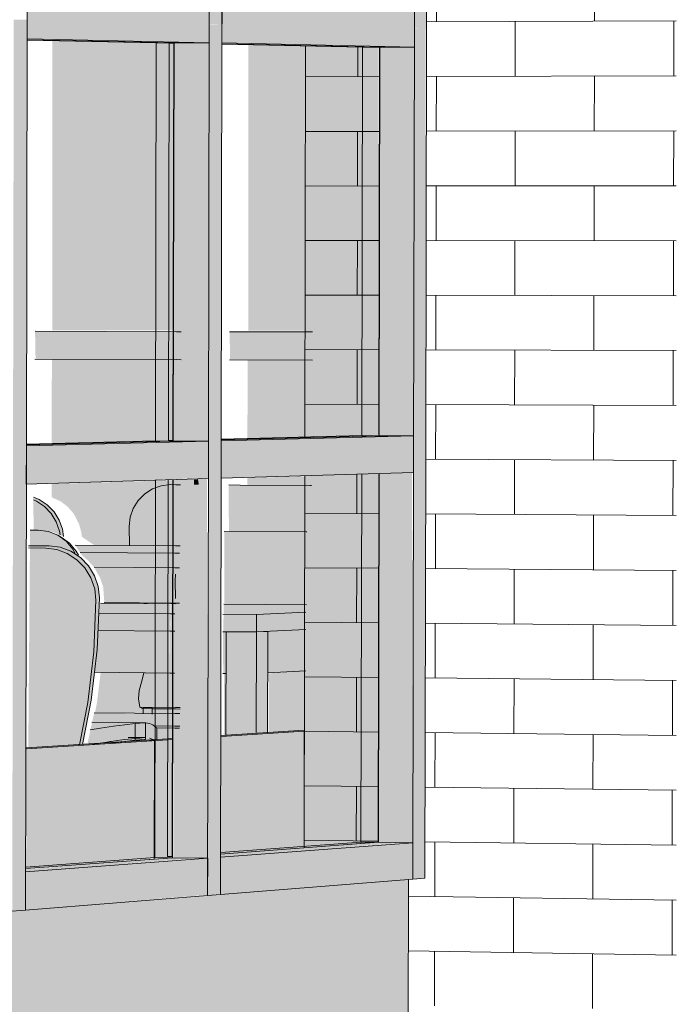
# Model space of a CAD drawing. Header units: metres. Extents: x -29 to 486, y -1 to 6.
# Tile 137 of 165: x 169.402779 to 169.403689, y 0.702457 to 0.703822. Entities that reach past the tile are written whole.
import ezdxf

# ---------------------------------------------------------------- set-up
doc = ezdxf.new("R2010")
doc.units = ezdxf.units.M
for name, color, linetype, lineweight in [('A-GLAZ-CURT', 52, 'Continuous', 18), ('A-GLAZ-CWMG', 51, 'Continuous', 18), ('A-WALL', 113, 'Continuous', 18), ('A-WALL-PATT', 111, 'Continuous', 35), ('I-FURN', 30, 'Continuous', 18)]:
    doc.layers.add(name, color=color, linetype=linetype, lineweight=lineweight)

# ---------------------------------------------------------------- blocks, each defined once
blk = doc.blocks.new('FP_70-Vista 3D 4')
at = {"layer": 'A-WALL-PATT', "lineweight": 9}
for p, q in [((12.5385236, 0.7038195), (12.5385237, 0.7038953)), ((12.5387427, 0.7038204), (12.5387429, 0.7038965)), ((12.5385099, 0.7038194), (12.5388561, 0.7038209)), ((12.5386328, 0.703744), (12.5386329, 0.7038199)), ((12.5388527, 0.7037447), (12.5388529, 0.7038209)), ((12.5385098, 0.7037436), (12.5388561, 0.7037447)), ((12.5385233, 0.7036678), (12.5385234, 0.7037436)), ((12.5387424, 0.7036682), (12.5387426, 0.7037443)), ((12.5385096, 0.7036678), (12.5388561, 0.7036684)), ((12.5386325, 0.7035921), (12.5386326, 0.703668)), ((12.5388524, 0.7035922), (12.5388525, 0.7036684)), ((12.5385095, 0.703592), (12.5388561, 0.7035922)), ((12.538523, 0.7035162), (12.5385231, 0.703592)), ((12.5387421, 0.7035161), (12.5387423, 0.7035921)), ((12.5385093, 0.7035162), (12.5388561, 0.703516)), ((12.5386322, 0.7034402), (12.5386323, 0.7035161)), ((12.5388521, 0.7034398), (12.5388522, 0.703516)), ((12.5385092, 0.7034404), (12.5388561, 0.7034398)), ((12.5385227, 0.7033645), (12.5385228, 0.7034403)), ((12.5387418, 0.7033639), (12.5387419, 0.70344)), ((12.538509, 0.7033646), (12.5388561, 0.7033636)), ((12.5386319, 0.7032883), (12.538632, 0.7033642)), ((12.5388518, 0.7032874), (12.5388519, 0.7033636)), ((12.5385089, 0.7032888), (12.5388561, 0.7032874)), ((12.5385224, 0.7032129), (12.5385225, 0.7032887)), ((12.5387415, 0.7032118), (12.5387416, 0.7032879)), ((12.5385088, 0.703213), (12.5388561, 0.7032112)), ((12.5386316, 0.7031364), (12.5386317, 0.7032124)), ((12.5388514, 0.7031351), (12.5388516, 0.7032112)), ((12.5385086, 0.7031372), (12.5388561, 0.703135)), ((12.5385221, 0.7030613), (12.5385222, 0.7031371)), ((12.5387412, 0.7030597), (12.5387413, 0.7031358)), ((12.5385085, 0.7030614), (12.5388561, 0.7030589)), ((12.5386313, 0.7029846), (12.5386314, 0.7030605)), ((12.5388511, 0.7029827), (12.5388513, 0.7030589)), ((12.5385083, 0.7029857), (12.5388561, 0.7029827)), ((12.5385218, 0.7029098), (12.5385219, 0.7029856)), ((12.5387409, 0.7029076), (12.538741, 0.7029837)), ((12.5385082, 0.7029099), (12.5388561, 0.7029065)), ((12.538631, 0.7028328), (12.5386311, 0.7029087)), ((12.5388508, 0.7028304), (12.538851, 0.7029065)), ((12.538508, 0.7028341), (12.5388561, 0.7028303)), ((12.5385215, 0.7027582), (12.5385216, 0.702834)), ((12.5387406, 0.7027556), (12.5387407, 0.7028316)), ((12.5385079, 0.7027584), (12.5388561, 0.7027542)), ((12.5386307, 0.702681), (12.5386308, 0.7027569)), ((12.5388505, 0.7026781), (12.5388506, 0.7027542)), ((12.5385077, 0.7026826), (12.5388561, 0.702678)), ((12.5385212, 0.7026067), (12.5385213, 0.7026825)), ((12.5387402, 0.7026035), (12.5387404, 0.7026795)), ((12.5384848, 0.7026072), (12.5388561, 0.7026018)), ((12.5386304, 0.7025292), (12.5386305, 0.7026051)), ((12.5388502, 0.7025258), (12.5388503, 0.7026019)), ((12.5384847, 0.7025315), (12.5388561, 0.7025257)), ((12.5385209, 0.7024552), (12.538521, 0.7025309)), ((12.5387399, 0.7024515), (12.5387401, 0.7025275))]:
    blk.add_line(p, q, dxfattribs=at)
blk = doc.blocks.new('FP_71-Vista 3D 4')
at = {"layer": 'A-WALL-PATT', "lineweight": 9}
for p, q in [((12.5384144, 0.7037433), (12.5384145, 0.7037838)), ((12.5383419, 0.7037431), (12.5384446, 0.7037434)), ((12.5383418, 0.7036674), (12.5384445, 0.7036676)), ((12.5384141, 0.7035919), (12.5384142, 0.7036676)), ((12.5383416, 0.7035918), (12.5384444, 0.7035919)), ((12.5383415, 0.7035162), (12.5384442, 0.7035162)), ((12.5384138, 0.7034405), (12.5384139, 0.7035162)), ((12.5383413, 0.7034406), (12.5384441, 0.7034405)), ((12.5383412, 0.703365), (12.5384439, 0.7033647)), ((12.5384135, 0.7032892), (12.5384137, 0.7033648)), ((12.5383411, 0.7032894), (12.5384438, 0.703289)), ((12.5384132, 0.7031378), (12.5384133, 0.7031925)), ((12.5383408, 0.7031383), (12.5384435, 0.7031376)), ((12.5383406, 0.7030627), (12.5384433, 0.7030619)), ((12.5384129, 0.7029865), (12.5384131, 0.7030622)), ((12.5383405, 0.7029871), (12.5384432, 0.7029862)), ((12.5383403, 0.7029116), (12.5384431, 0.7029105)), ((12.5384127, 0.7028352), (12.5384128, 0.7029108)), ((12.5383402, 0.702836), (12.5384429, 0.7028349)), ((12.5383401, 0.7027604), (12.5384428, 0.7027592)), ((12.5384124, 0.7026839), (12.5384125, 0.7027596)), ((12.5383399, 0.7026849), (12.5384423, 0.7026835))]:
    blk.add_line(p, q, dxfattribs=at)
blk = doc.blocks.new('FP_74-Vista 3D 4')
at = {"layer": 'A-WALL-PATT', "lineweight": 9}
for p, q in [((12.5383399, 0.7026743), (12.5383402, 0.702836)), ((12.5381323, 0.7026588), (12.5381326, 0.7028228)), ((12.5376929, 0.7026259), (12.5376932, 0.7027948)), ((12.5374601, 0.7026085), (12.5374604, 0.7027799)), ((12.5372179, 0.7025904), (12.5372181, 0.7027645)), ((12.5369657, 0.7026179), (12.5369658, 0.7027484)), ((12.5369656, 0.7025716), (12.5369657, 0.7026179))]:
    blk.add_line(p, q, dxfattribs=at)

msp = doc.modelspace()

# ---------------------------------------------------------------- hatches: boundary and pattern name
at = {"layer": 'A-GLAZ-CURT', "lineweight": 9, "transparency": 33554471}
h = msp.add_hatch(color=256, dxfattribs=at)
h.paths.add_polyline_path([(169.402823, 0.7032338), (169.4030204, 0.7032396), (169.4030204, 0.7033522), (169.4028232, 0.7033516), (169.402823, 0.7032388)], flags=0)
h.paths.add_polyline_path([(169.4030207, 0.7033915), (169.4030214, 0.7037952), (169.4030181, 0.7037959), (169.402824, 0.7038001), (169.402824, 0.7033919), (169.4030204, 0.7033915)], flags=0)
at = {"layer": 'A-GLAZ-CURT', "transparency": 33554471}
h = msp.add_hatch(color=256, dxfattribs=at)
h.paths.add_polyline_path([(169.403027, 0.7032396), (169.4030269, 0.7033522), (169.4030206, 0.7033516), (169.4030214, 0.7032396), (169.4030269, 0.7032396)], flags=0)
h.paths.add_polyline_path([(169.4030272, 0.7033914), (169.4030269, 0.7037952), (169.4030214, 0.7037952), (169.4030214, 0.7033915), (169.4030269, 0.7033914)], flags=0)
at = {"layer": 'A-GLAZ-CURT', "lineweight": 9, "transparency": 33554471}
h = msp.add_hatch(color=256, dxfattribs=at)
h.paths.add_polyline_path([(169.402788, 0.7032331), (169.4029916, 0.7032383), (169.4029921, 0.7037903), (169.4029921, 0.7037903), (169.402991, 0.7032383), (169.4027881, 0.7032331)], flags=0)
h.paths.add_polyline_path([(169.402996, 0.7033511), (169.4029959, 0.7033901), (169.4027999, 0.7033904), (169.4028006, 0.7033516), (169.4029958, 0.7033511)], flags=0)
h = msp.add_hatch(color=256, dxfattribs=at)
h.paths.add_polyline_path([(169.4030582, 0.70324), (169.403277, 0.7032457), (169.403277, 0.7037843), (169.4032775, 0.7037843), (169.4032764, 0.7032457), (169.4030582, 0.7032401)], flags=0)
h.paths.add_polyline_path([(169.4031844, 0.7033505), (169.4031845, 0.7033897), (169.4030696, 0.7033897), (169.4030704, 0.7033508), (169.4031831, 0.7033505)], flags=0)
h = msp.add_hatch(color=256, dxfattribs=at)
h.paths.add_polyline_path([(169.4030944, 0.7032408), (169.40321, 0.7032438), (169.4032102, 0.7033516), (169.4030946, 0.7033516), (169.4030944, 0.7032462)], flags=0)
h.paths.add_polyline_path([(169.4032103, 0.703391), (169.403211, 0.7037917), (169.4030954, 0.7037942), (169.4030955, 0.7033913), (169.4032088, 0.703391)], flags=0)
for points in [[(169.4031739, 0.703243), (169.4032766, 0.7032467), (169.4032765, 0.7037843), (169.4031749, 0.7037866), (169.4031739, 0.7032455)], [(169.4029562, 0.7030932), (169.4029553, 0.7031206), (169.4029575, 0.7031349), (169.4029609, 0.7031447), (169.4029678, 0.7031559), (169.4029769, 0.7031652), (169.4029877, 0.7031722), (169.4029997, 0.7031766), (169.4030203, 0.7031793), (169.4030194, 0.7031848), (169.4028229, 0.7031788), (169.4028229, 0.7031604), (169.4028351, 0.7031548), (169.4028449, 0.7031474), (169.4028535, 0.7031376), (169.4028609, 0.7031233), (169.4028638, 0.7031126), (169.4028649, 0.7031056), (169.4028734, 0.7030997), (169.4028827, 0.7030937), (169.4029552, 0.7030932)], [(169.4032099, 0.7031767), (169.4032088, 0.7031905), (169.4030943, 0.7031871), (169.4030944, 0.7031775), (169.4032088, 0.7031768)], [(169.4031728, 0.7026743), (169.4032755, 0.7026829), (169.4032754, 0.7031934), (169.4031738, 0.7031903), (169.4031728, 0.7026814)], [(169.4031832, 0.7031122), (169.4031823, 0.7031766), (169.4031815, 0.7031768), (169.4030685, 0.7031773), (169.4030686, 0.7031129), (169.4031823, 0.7031122)], [(169.4027906, 0.7028127), (169.4028658, 0.7028185), (169.4028796, 0.7028943), (169.4028861, 0.7029494), (169.4028886, 0.7030256), (169.4028874, 0.7030365), (169.4028803, 0.7030547), (169.4028705, 0.7030687), (169.4028584, 0.7030796), (169.4028587, 0.7030821), (169.4028549, 0.7030882), (169.4028443, 0.7030993), (169.4028299, 0.7031083), (169.4028167, 0.7031131), (169.4028041, 0.7031147), (169.402793, 0.7031148), (169.4027906, 0.7028226)], [(169.4029559, 0.7030126), (169.4029558, 0.7030135), (169.4029503, 0.7030126)], [(169.4031068, 0.7029736), (169.4031753, 0.7029776), (169.4031755, 0.7030114), (169.4030616, 0.7030123), (169.4030608, 0.702974), (169.4030734, 0.7029739)], [(169.4030644, 0.7028302), (169.4031223, 0.7028339), (169.4031226, 0.7029168), (169.4031753, 0.7029198), (169.4031747, 0.702977), (169.4031068, 0.7029736), (169.4030604, 0.7029736), (169.4030608, 0.702916), (169.4030646, 0.7029159), (169.4030645, 0.7028838)], [(169.4030577, 0.7026657), (169.4031728, 0.7026743), (169.4031728, 0.7028374), (169.4030581, 0.7028301), (169.4030577, 0.7026713)], [(169.4030572, 0.7026657), (169.4032759, 0.702682), (169.4032753, 0.702682), (169.4030572, 0.7026657)], [(169.402787, 0.7026455), (169.4029905, 0.7026607), (169.40299, 0.7026607), (169.402787, 0.7026455)]]:
    msp.add_hatch(color=256, dxfattribs=at).paths.add_polyline_path(points, flags=0)
at = {"layer": 'A-GLAZ-CURT', "transparency": 33554471}
for points in [[(169.4030025, 0.703351), (169.4030023, 0.7033901), (169.4029961, 0.7033899), (169.4029968, 0.7033511), (169.4030023, 0.703351)], [(169.4030269, 0.7031779), (169.4030258, 0.703185), (169.4030203, 0.7031848), (169.4030203, 0.703178), (169.4030258, 0.7031779)]]:
    msp.add_hatch(color=256, dxfattribs=at).paths.add_polyline_path(points, flags=0)
at = {"layer": 'A-GLAZ-CURT', "lineweight": 9, "transparency": 33554471}
h = msp.add_hatch(color=256, dxfattribs=at)
h.paths.add_polyline_path([(169.4028722, 0.702817), (169.4028858, 0.7028188), (169.4029281, 0.7028249), (169.4029517, 0.7028264), (169.4029518, 0.7028246), (169.4029532, 0.7028246), (169.4029537, 0.7028271), (169.4029586, 0.7028263), (169.4029678, 0.7028231), (169.4029939, 0.7028247), (169.4029938, 0.7028604), (169.4028817, 0.7028607), (169.4028722, 0.7028171)], flags=0)
h.paths.add_polyline_path([(169.4029944, 0.7028669), (169.402994, 0.7029163), (169.4029507, 0.7029167), (169.4029443, 0.7028925), (169.4029443, 0.702875), (169.402945, 0.7028694), (169.40295, 0.7028681), (169.4029624, 0.7028672), (169.4029941, 0.7028669)], flags=0)
h.paths.add_polyline_path([(169.4029947, 0.7030127), (169.4029941, 0.7030136), (169.4029941, 0.7030127)], flags=0)
h.paths.add_polyline_path([(169.4029949, 0.7030931), (169.4029941, 0.7031778), (169.402987, 0.7031779), (169.4029746, 0.7031764), (169.4029627, 0.7031721), (169.4029519, 0.7031651), (169.4029428, 0.7031559), (169.402936, 0.7031448), (169.4029317, 0.7031326), (169.4029303, 0.7031198), (169.4029313, 0.7030935), (169.4029941, 0.7030931)], flags=0)
h.paths.add_polyline_path([(169.4028389, 0.7031061), (169.4028361, 0.7031209), (169.4028318, 0.7031313), (169.4028235, 0.7031431), (169.4028129, 0.7031526), (169.4028017, 0.7031588), (169.4027974, 0.7031593), (169.402798, 0.7031148), (169.4028146, 0.7031139), (169.4028232, 0.7031127), (169.4028378, 0.7031067)], flags=0)
at = {"layer": 'A-GLAZ-CURT', "transparency": 33554471}
h = msp.add_hatch(color=256, dxfattribs=at)
h.paths.add_polyline_path([(169.4029939, 0.7028247), (169.4030004, 0.7028251), (169.4030002, 0.7028603), (169.4029941, 0.7028595), (169.4029939, 0.7028287)], flags=0)
h.paths.add_polyline_path([(169.4030009, 0.7028668), (169.4030004, 0.7029162), (169.4029945, 0.7029155), (169.4029944, 0.7028669), (169.4030004, 0.7028668)], flags=0)
h.paths.add_polyline_path([(169.4030012, 0.7030126), (169.4030002, 0.7030135), (169.4030005, 0.7030126)], flags=0)
h.paths.add_polyline_path([(169.4030014, 0.7030931), (169.4030005, 0.7031778), (169.402995, 0.7031773), (169.4029949, 0.7030931), (169.4030005, 0.7030931)], flags=0)
at = {"layer": 'A-GLAZ-CURT', "lineweight": 9, "transparency": 33554471}
h = msp.add_hatch(color=256, dxfattribs=at)
h.paths.add_polyline_path([(169.4030616, 0.7028299), (169.4030659, 0.7028301), (169.4030649, 0.7029159), (169.4030618, 0.7029158), (169.4030617, 0.7028403)], flags=0)
h.paths.add_polyline_path([(169.4031238, 0.7028338), (169.4031763, 0.7028372), (169.4031759, 0.7029197), (169.4031239, 0.7029162), (169.4031238, 0.7028396)], flags=0)
h.paths.add_polyline_path([(169.4031767, 0.7030113), (169.403176, 0.7031122), (169.4030622, 0.7031122), (169.4030624, 0.7030123), (169.403176, 0.7030113)], flags=0)
h = msp.add_hatch(color=256, dxfattribs=at)
h.paths.add_polyline_path([(169.402987, 0.7029746), (169.4029876, 0.7030129), (169.4028903, 0.7030133), (169.4028877, 0.7029755), (169.4029865, 0.7029746)], flags=0)
h.paths.add_polyline_path([(169.4029937, 0.7030626), (169.4029938, 0.7030931), (169.4028555, 0.7030941), (169.4028635, 0.703082), (169.4028663, 0.7030788), (169.4028725, 0.7030735), (169.4028817, 0.7030634), (169.402993, 0.7030626)], flags=0)
at = {"layer": 'A-GLAZ-CURT', "transparency": 33554471}
h = msp.add_hatch(color=256, dxfattribs=at)
h.paths.add_polyline_path([(169.4029935, 0.7029746), (169.402994, 0.7030129), (169.4029882, 0.7030129), (169.402987, 0.7029746), (169.4029929, 0.7029746)], flags=0)
h.paths.add_polyline_path([(169.4030002, 0.7030625), (169.403, 0.7030931), (169.4029946, 0.7030931), (169.4029937, 0.7030626), (169.4029994, 0.7030625)], flags=0)
at = {"layer": 'A-GLAZ-CURT', "lineweight": 9, "transparency": 33554471}
h = msp.add_hatch(color=256, dxfattribs=at)
h.paths.add_polyline_path([(169.4028762, 0.7028173), (169.4028906, 0.7028188), (169.4028902, 0.7028196), (169.4028765, 0.7028173)], flags=0)
h.paths.add_polyline_path([(169.4028906, 0.7028182), (169.4029635, 0.702824), (169.4029623, 0.7028246), (169.4029544, 0.702827), (169.4029532, 0.7028261), (169.4029532, 0.7028246), (169.4029517, 0.7028248), (169.4029513, 0.7028271), (169.4029197, 0.7028238), (169.4028906, 0.7028188)], flags=0)
h.paths.add_polyline_path([(169.4029624, 0.7028607), (169.4029614, 0.702868), (169.4029497, 0.7028673), (169.4029504, 0.7028608), (169.4029624, 0.7028607)], flags=0)
h.paths.add_polyline_path([(169.402987, 0.7029167), (169.4029865, 0.7029746), (169.4028877, 0.7029755), (169.4028848, 0.7029348), (169.4028828, 0.7029177), (169.4029865, 0.7029167)], flags=0)
h.paths.add_polyline_path([(169.4029936, 0.7030136), (169.402993, 0.7030626), (169.4028824, 0.7030622), (169.40289, 0.7030487), (169.4028943, 0.7030363), (169.402896, 0.7030144), (169.402993, 0.7030136)], flags=0)
at = {"layer": 'A-GLAZ-CURT', "transparency": 33554471}
h = msp.add_hatch(color=256, dxfattribs=at)
h.paths.add_polyline_path([(169.4029934, 0.7029166), (169.4029929, 0.7029746), (169.4029871, 0.7029736), (169.402987, 0.7029167), (169.4029929, 0.7029166)], flags=0)
h.paths.add_polyline_path([(169.4030001, 0.7030136), (169.4029992, 0.7030625), (169.4029937, 0.7030618), (169.4029936, 0.7030136), (169.4029994, 0.7030136)], flags=0)
at = {"layer": 'A-GLAZ-CURT', "lineweight": 9, "transparency": 33554471}
h = msp.add_hatch(color=256, dxfattribs=at)
h.paths.add_polyline_path([(169.4027875, 0.7026455), (169.4029906, 0.7026617), (169.4029903, 0.7026622), (169.4029841, 0.7026623), (169.4029841, 0.7028254), (169.4027879, 0.7028129), (169.4027875, 0.702647)], flags=0)
h.paths.add_polyline_path([(169.4029951, 0.7028603), (169.4029947, 0.7028668), (169.4029631, 0.702866), (169.4029631, 0.7028606), (169.4029947, 0.7028603)], flags=0)
h.paths.add_polyline_path([(169.4029504, 0.7028608), (169.4029496, 0.7028673), (169.4029457, 0.7028693), (169.4029444, 0.7028833), (169.4029457, 0.7028952), (169.4029508, 0.7029167), (169.4028908, 0.7029173), (169.4028856, 0.7028752), (169.4028829, 0.7028615), (169.4029504, 0.7028608)], flags=0)
at = {"layer": 'A-GLAZ-CURT', "transparency": 33554471}
h = msp.add_hatch(color=256, dxfattribs=at)
h.paths.add_polyline_path([(169.4029906, 0.7026622), (169.4029906, 0.7028258), (169.4029844, 0.7028254), (169.4029841, 0.7026623), (169.4029905, 0.7026622)], flags=0)
h.paths.add_polyline_path([(169.4030016, 0.7028602), (169.4030011, 0.7028667), (169.4029951, 0.702866), (169.4029951, 0.7028603), (169.4030011, 0.7028602)], flags=0)
at = {"layer": 'A-GLAZ-CWMG', "lineweight": 9}
for points in [[(169.403059, 0.703816), (169.4030602, 0.7045), (169.4030426, 0.7045007), (169.4030415, 0.7038165), (169.403059, 0.703816)], [(169.4033427, 0.7038094), (169.403344, 0.7044768), (169.4033272, 0.7044774), (169.403326, 0.7038098), (169.4033348, 0.7038096)], [(169.4027693, 0.7032046), (169.4027878, 0.7032051), (169.4027888, 0.7038224), (169.4027704, 0.7038224), (169.4027693, 0.7032048)], [(169.4030403, 0.7032122), (169.4030579, 0.7032127), (169.4030579, 0.7038161), (169.4030414, 0.703816), (169.4030403, 0.7032124)], [(169.4033248, 0.7032202), (169.4033416, 0.7032206), (169.4033415, 0.7038094), (169.4033259, 0.7038094), (169.4033248, 0.7032204)]]:
    msp.add_hatch(color=256, dxfattribs=at).paths.add_polyline_path(points, flags=0)
at = {"layer": 'A-GLAZ-CWMG'}
for points in [[(169.4030414, 0.7037905), (169.4030415, 0.7038424), (169.4027889, 0.7038489), (169.4027889, 0.7037959), (169.40301, 0.7037912)], [(169.4033259, 0.7037845), (169.403326, 0.7038351), (169.4030591, 0.7038419), (169.4030591, 0.7037901), (169.4033199, 0.7037846)], [(169.4030404, 0.7032381), (169.4030414, 0.7037905), (169.4029926, 0.7037903), (169.4029926, 0.7032383), (169.4030403, 0.7032381)], [(169.4033248, 0.7032455), (169.4033259, 0.7037845), (169.403278, 0.7037843), (169.403278, 0.7032457), (169.4033248, 0.7032455)], [(169.4027877, 0.7031786), (169.4030403, 0.7031871), (169.4030403, 0.7032381), (169.4027878, 0.7032316), (169.4027877, 0.7031789)], [(169.4027878, 0.7032316), (169.4030081, 0.7032383), (169.4029822, 0.7032381), (169.402788, 0.7032329), (169.4027879, 0.7032318)], [(169.4030579, 0.7031868), (169.4033247, 0.7031949), (169.4033247, 0.7032454), (169.403058, 0.7032386), (169.4030579, 0.7031871)], [(169.403058, 0.7032386), (169.4033177, 0.7032455), (169.4032682, 0.7032455), (169.4030582, 0.7032398), (169.403058, 0.7032388)], [(169.4030392, 0.7026082), (169.4030568, 0.7026108), (169.4030579, 0.7032127), (169.4030403, 0.7032122), (169.4030392, 0.7026089)], [(169.4033236, 0.7026308), (169.4033404, 0.7026321), (169.4033416, 0.7032206), (169.4033248, 0.7032202), (169.4033236, 0.7026315)], [(169.4027683, 0.7025866), (169.4027867, 0.7025883), (169.4027877, 0.7032051), (169.4027693, 0.7032046), (169.4027683, 0.7025868)], [(169.4033237, 0.7026814), (169.4033226, 0.7031948), (169.4032769, 0.7031934), (169.4032769, 0.702682), (169.4033178, 0.7026815)], [(169.4030393, 0.70266), (169.4030381, 0.7031862), (169.4029915, 0.7031848), (169.4029915, 0.7026607), (169.4030264, 0.7026602)], [(169.4030568, 0.7026096), (169.4033236, 0.7026308), (169.4033237, 0.7026814), (169.4030569, 0.7026613), (169.4030568, 0.7026108)], [(169.4030569, 0.7026613), (169.4033144, 0.7026815), (169.4032671, 0.7026814), (169.4030571, 0.7026651), (169.403057, 0.702662)], [(169.4027867, 0.7025881), (169.4030392, 0.7026093), (169.4030393, 0.70266), (169.4027868, 0.702641), (169.4027867, 0.7025883)], [(169.4027868, 0.702641), (169.4030264, 0.7026602), (169.4029813, 0.70266), (169.402787, 0.7026448), (169.4027869, 0.7026418)]]:
    msp.add_hatch(color=256, dxfattribs=at).paths.add_polyline_path(points, flags=0)
at = {"layer": 'A-WALL'}
msp.add_hatch(color=256, dxfattribs=at).paths.add_polyline_path([(169.4016623, 0.7020299), (169.403317, 0.7022287), (169.403317, 0.7026303), (169.4024509, 0.7025604), (169.4016629, 0.7024948), (169.4016624, 0.7020533)], flags=0)

# ---------------------------------------------------------------- linework, layer by layer
at = {"layer": 'A-GLAZ-CURT', "lineweight": 9}
for p, q in [((169.4029926, 0.7037903), (169.402789, 0.7037946)), ((169.4027891, 0.703794), (169.402968, 0.7037902)), ((169.402968, 0.7037902), (169.402967, 0.7032385)), ((169.402968, 0.7037902), (169.4029926, 0.7037903)), ((169.4029847, 0.7032389), (169.4029857, 0.7037899)), ((169.4029857, 0.7037899), (169.4029922, 0.7037897)), ((169.4029857, 0.7037899), (169.4029922, 0.7037899)), ((169.4029916, 0.7032383), (169.4029926, 0.7037903)), ((169.403278, 0.7037843), (169.4030592, 0.7037889)), ((169.4030593, 0.7037883), (169.4032539, 0.7037842)), ((169.4032539, 0.7037842), (169.4032529, 0.7032458)), ((169.4032539, 0.7037842), (169.403278, 0.7037843)), ((169.403277, 0.7032457), (169.403278, 0.7037843)), ((169.402788, 0.7032331), (169.4029916, 0.7032383)), ((169.402967, 0.7032385), (169.4027882, 0.7032339)), ((169.402967, 0.7032385), (169.4029916, 0.7032383)), ((169.4029912, 0.7032391), (169.4029847, 0.7032389)), ((169.4029912, 0.7032389), (169.4029847, 0.7032389)), ((169.4030582, 0.70324), (169.403277, 0.7032457)), ((169.4032529, 0.7032458), (169.4030583, 0.7032408)), ((169.4032529, 0.7032458), (169.403277, 0.7032457)), ((169.4029669, 0.703184), (169.4029659, 0.7026611)), ((169.4029837, 0.7026624), (169.4029846, 0.7031846)), ((169.4029905, 0.7026607), (169.4029915, 0.7031848)), ((169.4032528, 0.7031927), (169.4032518, 0.7026824)), ((169.4032759, 0.702682), (169.4032769, 0.7031934)), ((169.4030572, 0.7026657), (169.4032759, 0.702682)), ((169.4032518, 0.7026824), (169.4030573, 0.7026679)), ((169.4032518, 0.7026824), (169.4032759, 0.702682)), ((169.4029896, 0.7026628), (169.4029837, 0.7026624)), ((169.4029898, 0.7026623), (169.4029837, 0.7026624)), ((169.402787, 0.7026455), (169.4029905, 0.7026607)), ((169.4029659, 0.7026611), (169.4027872, 0.7026477)), ((169.4029659, 0.7026611), (169.4029905, 0.7026607))]:
    msp.add_line(p, q, dxfattribs=at)
at = {"layer": 'A-GLAZ-CWMG', "lineweight": 9}
for p, q in [((169.4030426, 0.7045015), (169.4030414, 0.7038165)), ((169.403059, 0.703816), (169.4030603, 0.7045)), ((169.4033272, 0.7044782), (169.4033259, 0.7038098)), ((169.4033427, 0.7038094), (169.403344, 0.7044768)), ((169.4027888, 0.7037959), (169.4027889, 0.7038489)), ((169.4030415, 0.7038424), (169.4030414, 0.7037905)), ((169.403059, 0.7037901), (169.4030591, 0.7038419)), ((169.403326, 0.7038351), (169.4033259, 0.7037845)), ((169.4027878, 0.7032051), (169.4027888, 0.7038224)), ((169.4030414, 0.7038165), (169.4030403, 0.7032122)), ((169.4030579, 0.7032127), (169.403059, 0.703816)), ((169.4033259, 0.7038098), (169.4033248, 0.7032202)), ((169.4033416, 0.7032206), (169.4033427, 0.7038094)), ((169.4027888, 0.7037959), (169.4030414, 0.7037905)), ((169.402789, 0.7037946), (169.4029921, 0.7037903)), ((169.4029921, 0.7037903), (169.4029911, 0.7032394)), ((169.4030414, 0.7037905), (169.4029921, 0.7037903)), ((169.403059, 0.7037901), (169.4033259, 0.7037845)), ((169.4030592, 0.7037889), (169.4032775, 0.7037843)), ((169.4032775, 0.7037843), (169.4032765, 0.7032467)), ((169.4033259, 0.7037845), (169.4032775, 0.7037843)), ((169.4029961, 0.7033899), (169.4027999, 0.7033904)), ((169.4030026, 0.7033899), (169.4029961, 0.7033899)), ((169.4031845, 0.7033895), (169.4030696, 0.7033897)), ((169.4027998, 0.7033516), (169.402996, 0.7033511)), ((169.402996, 0.7033511), (169.4030025, 0.703351)), ((169.4030696, 0.7033508), (169.4031844, 0.7033505)), ((169.4030404, 0.7032381), (169.4027878, 0.7032316)), ((169.4027881, 0.7032331), (169.4029911, 0.7032383)), ((169.4029911, 0.7032383), (169.4030404, 0.7032381)), ((169.4030404, 0.7032381), (169.4030403, 0.7031862)), ((169.4030579, 0.7031868), (169.403058, 0.7032386)), ((169.4033248, 0.7032455), (169.403058, 0.7032386)), ((169.4030582, 0.7032401), (169.4032765, 0.7032457)), ((169.4032765, 0.7032457), (169.4033248, 0.7032455)), ((169.4033248, 0.7032455), (169.4033247, 0.7031949)), ((169.4027877, 0.7031786), (169.4027878, 0.7032316)), ((169.4030403, 0.7032122), (169.4030392, 0.7026082)), ((169.4030568, 0.7026096), (169.4030579, 0.7032127)), ((169.4033248, 0.7032202), (169.4033236, 0.7026308)), ((169.4033404, 0.7026321), (169.4033416, 0.7032206)), ((169.4027867, 0.7025881), (169.4027878, 0.7032051)), ((169.4030579, 0.7031868), (169.4033247, 0.7031949)), ((169.4027877, 0.7031786), (169.4030403, 0.7031862)), ((169.402991, 0.7031847), (169.4029901, 0.7026617)), ((169.4032764, 0.7031934), (169.4032754, 0.7026829)), ((169.4033237, 0.7026814), (169.4030569, 0.7026613)), ((169.4032754, 0.702682), (169.4030572, 0.7026657)), ((169.4032754, 0.702682), (169.4033237, 0.7026814)), ((169.4033237, 0.7026814), (169.4033236, 0.7026308)), ((169.4030393, 0.70266), (169.4027868, 0.702641)), ((169.40299, 0.7026607), (169.402787, 0.7026455)), ((169.40299, 0.7026607), (169.4030393, 0.70266)), ((169.4030393, 0.70266), (169.4030392, 0.7026082)), ((169.4030568, 0.7026096), (169.4030569, 0.7026613)), ((169.4027867, 0.7025881), (169.4027868, 0.702641)), ((169.4030568, 0.7026096), (169.4033236, 0.7026308)), ((169.4033404, 0.7026321), (169.4033236, 0.7026308)), ((169.4027867, 0.7025881), (169.4030392, 0.7026082)), ((169.4030568, 0.7026096), (169.4030392, 0.7026082)), ((169.4027867, 0.7025881), (169.4027683, 0.7025866))]:
    msp.add_line(p, q, dxfattribs=at)
at = {"layer": 'A-WALL', "lineweight": 9}
for p, q in [((169.4031739, 0.703243), (169.4031749, 0.7037866)), ((169.4031728, 0.7026743), (169.4031738, 0.7031903)), ((169.4031731, 0.702836), (169.403058, 0.7028287)), ((169.4030581, 0.7028301), (169.4031732, 0.7028374)), ((169.4029909, 0.7028244), (169.4027878, 0.7028114)), ((169.4027879, 0.7028129), (169.4029909, 0.7028258)), ((169.4033178, 0.7026303), (169.403317, 0.7022287))]:
    msp.add_line(p, q, dxfattribs=at)
at = {"layer": 'I-FURN', "lineweight": 9}
for p, q in [((169.402995, 0.7031778), (169.402987, 0.7031779)), ((169.4030015, 0.7031778), (169.402995, 0.7031778)), ((169.4030841, 0.7031773), (169.4030685, 0.7031774)), ((169.4031815, 0.7031768), (169.4030841, 0.7031773)), ((169.4031834, 0.7031767), (169.4031815, 0.7031768)), ((169.4028041, 0.7031147), (169.402793, 0.7031148)), ((169.4029303, 0.7031198), (169.4029308, 0.7030935)), ((169.4031756, 0.7031122), (169.4030622, 0.703113)), ((169.4028315, 0.7031077), (169.402836, 0.7031052)), ((169.4031769, 0.7031122), (169.4031756, 0.7031122)), ((169.402791, 0.7030932), (169.4028195, 0.703093)), ((169.4028147, 0.70309), (169.402791, 0.7030902)), ((169.4029946, 0.7030931), (169.4028555, 0.7030941)), ((169.403001, 0.7030931), (169.4029946, 0.7030931)), ((169.4028625, 0.703084), (169.4029938, 0.703083)), ((169.4029938, 0.703083), (169.4030002, 0.703083)), ((169.4029937, 0.7030626), (169.4028817, 0.7030634)), ((169.4030002, 0.7030625), (169.4029937, 0.7030626)), ((169.4029948, 0.7030539), (169.4029942, 0.7030447)), ((169.4029942, 0.7030447), (169.4029945, 0.7030201)), ((169.4029882, 0.7030129), (169.4028904, 0.7030137)), ((169.4029936, 0.7030136), (169.4028957, 0.7030144)), ((169.4029947, 0.7030128), (169.4029882, 0.7030129)), ((169.4030001, 0.7030136), (169.4029936, 0.7030136)), ((169.4031762, 0.7030114), (169.4030616, 0.7030123)), ((169.4028887, 0.7029997), (169.4029871, 0.7029988)), ((169.4029871, 0.7029988), (169.4029936, 0.7029988)), ((169.4030604, 0.7029982), (169.4031069, 0.7029978)), ((169.4031069, 0.7029978), (169.4031068, 0.7029736)), ((169.4031069, 0.7029978), (169.4031754, 0.7030012)), ((169.4031753, 0.7029771), (169.4031068, 0.7029736)), ((169.402987, 0.7029746), (169.4028877, 0.7029755)), ((169.4029935, 0.7029746), (169.402987, 0.7029746)), ((169.4031068, 0.7029736), (169.4030604, 0.702974)), ((169.4030644, 0.7028302), (169.4030647, 0.7029739)), ((169.4030647, 0.7029739), (169.4031068, 0.7029736)), ((169.4031065, 0.7028329), (169.4031068, 0.7029736)), ((169.4031068, 0.7029736), (169.4031226, 0.7029744)), ((169.4031226, 0.7029744), (169.4031223, 0.7028339)), ((169.402987, 0.7029167), (169.4028828, 0.7029177)), ((169.4029508, 0.7029167), (169.4029473, 0.7029039)), ((169.4029934, 0.7029166), (169.402987, 0.7029167)), ((169.4030646, 0.7029159), (169.4030603, 0.702916)), ((169.4031753, 0.7029198), (169.4031225, 0.7029168)), ((169.402945, 0.7028694), (169.4029944, 0.7028689)), ((169.402945, 0.7028694), (169.4029489, 0.7028673)), ((169.4029496, 0.7028599), (169.4029496, 0.7028682)), ((169.4029944, 0.7028669), (169.4029621, 0.7028672)), ((169.4029624, 0.7028681), (169.4029624, 0.7028598)), ((169.4029944, 0.7028689), (169.4030009, 0.7028688)), ((169.4028817, 0.7028616), (169.4029939, 0.7028604)), ((169.4029939, 0.7028604), (169.4030004, 0.7028604)), ((169.4030009, 0.7028668), (169.4029944, 0.7028669)), ((169.4028785, 0.7028484), (169.4029534, 0.7028476)), ((169.4029389, 0.7028465), (169.4029388, 0.7028261)), ((169.4029532, 0.7028271), (169.4029532, 0.7028475)), ((169.4029655, 0.7028435), (169.4029939, 0.7028432)), ((169.4029684, 0.7028407), (169.4029938, 0.7028404)), ((169.4029938, 0.7028404), (169.4030003, 0.7028403)), ((169.4029939, 0.7028432), (169.4030004, 0.7028431)), ((169.4029388, 0.7028261), (169.4029245, 0.7028245)), ((169.4029289, 0.7028274), (169.4029534, 0.7028271)), ((169.4029388, 0.7028261), (169.4029452, 0.7028267)), ((169.4029388, 0.702826), (169.4029388, 0.7028235)), ((169.4029452, 0.7028267), (169.4029516, 0.7028271)), ((169.4029532, 0.7028246), (169.4029532, 0.7028271)), ((169.4029532, 0.7028271), (169.4029535, 0.7028271)), ((169.4029634, 0.7028241), (169.4029585, 0.7028264)), ((169.4029687, 0.7028392), (169.4029687, 0.702824)), ((169.4028761, 0.7028173), (169.4028906, 0.7028196)), ((169.4028906, 0.7028196), (169.4029084, 0.7028223)), ((169.4029204, 0.702824), (169.4029084, 0.7028223)), ((169.4029084, 0.7028223), (169.4029204, 0.7028239)), ((169.4029245, 0.7028245), (169.4029211, 0.7028241)), ((169.4029213, 0.702824), (169.4029245, 0.7028245)), ((169.4029648, 0.7028231), (169.4029634, 0.7028241))]:
    msp.add_line(p, q, dxfattribs=at)
for points in [[(169.402987, 0.7031779, 0), (169.4029746, 0.7031764, 0), (169.4029627, 0.7031721, 0), (169.4029519, 0.7031651, 0), (169.4029428, 0.7031559, 0), (169.402936, 0.7031448, 0), (169.4029317, 0.7031326, 0), (169.4029303, 0.7031198, 0)], [(169.4027975, 0.7031607, 0), (169.4028058, 0.7031573, 0), (169.4028169, 0.7031499, 0), (169.4028263, 0.7031402, 0), (169.4028334, 0.7031287, 0), (169.4028378, 0.703116, 0), (169.4028391, 0.7031061, 0)], [(169.4028346, 0.7031083, 0), (169.4028337, 0.7031135, 0), (169.4028293, 0.7031262, 0), (169.4028223, 0.7031377, 0), (169.4028129, 0.7031474, 0), (169.4028017, 0.7031548, 0), (169.4027975, 0.7031567, 0)], [(169.4028551, 0.7030835, 0), (169.4028524, 0.7030882, 0), (169.4028432, 0.7030993, 0), (169.4028316, 0.7031076, 0), (169.4028184, 0.7031129, 0), (169.4028041, 0.7031147, 0)], [(169.4028362, 0.7031052, 0), (169.4028362, 0.7031051, 0), (169.4028477, 0.7030968, 0), (169.4028569, 0.7030857, 0), (169.40286, 0.7030803, 0)], [(169.4028843, 0.7030178, 0), (169.4028826, 0.7030335, 0), (169.4028774, 0.7030486, 0), (169.402869, 0.7030623, 0), (169.4028579, 0.7030738, 0), (169.4028446, 0.7030826, 0), (169.40283, 0.7030881, 0), (169.4028147, 0.70309, 0)], [(169.4028195, 0.703093, 0), (169.4028348, 0.703091, 0), (169.4028494, 0.7030856, 0), (169.4028627, 0.7030768, 0), (169.4028738, 0.7030653, 0), (169.4028822, 0.7030516, 0), (169.4028874, 0.7030365, 0), (169.4028891, 0.7030208, 0)], [(169.4028617, 0.7028172, 0), (169.402873, 0.7028758, 0), (169.4028813, 0.7029463, 0), (169.4028843, 0.7030178, 0)], [(169.4028891, 0.7030208, 0), (169.4028861, 0.7029494, 0), (169.4028777, 0.7028789, 0), (169.4028659, 0.7028175, 0)], [(169.4029473, 0.7029039, 0), (169.4029443, 0.7028925, 0), (169.4029435, 0.7028808, 0), (169.402945, 0.7028694, 0)], [(169.4029497, 0.7028682, 0), (169.4029497, 0.7028682, 0), (169.4029498, 0.7028681, 0), (169.4029503, 0.7028681, 0), (169.4029512, 0.7028681, 0), (169.4029525, 0.702868, 0), (169.402954, 0.702868, 0)], [(169.402954, 0.702868, 0), (169.4029556, 0.702868, 0), (169.4029573, 0.702868, 0), (169.4029589, 0.702868, 0), (169.4029602, 0.702868, 0), (169.4029614, 0.702868, 0), (169.4029621, 0.7028681, 0)], [(169.4028765, 0.7028379, 0), (169.4028906, 0.7028402, 0), (169.4029085, 0.7028428, 0), (169.4029246, 0.7028449, 0), (169.4029389, 0.7028465, 0)], [(169.4029517, 0.7028475, 0), (169.4029453, 0.7028471, 0), (169.4029389, 0.7028465, 0)], [(169.4029532, 0.7028475, 0), (169.4029525, 0.7028475, 0), (169.4029517, 0.7028475, 0)], [(169.4029532, 0.7028475, 0), (169.4029586, 0.7028468, 0), (169.4029634, 0.7028448, 0), (169.4029677, 0.7028414, 0)], [(169.4029677, 0.7028414, 0), (169.4029688, 0.7028392, 0), (169.4029688, 0.7028392, 0)], [(169.4029245, 0.7028245, 0), (169.4029245, 0.7028245, 0), (169.4029388, 0.702826, 0)], [(169.4029516, 0.7028271, 0), (169.4029452, 0.7028266, 0), (169.4029388, 0.702826, 0)], [(169.4029532, 0.7028271, 0), (169.4029524, 0.7028271, 0), (169.4029516, 0.7028271, 0)], [(169.4029516, 0.7028271, 0), (169.4029524, 0.7028271, 0), (169.4029532, 0.7028271, 0)], [(169.4029585, 0.7028264, 0), (169.4029634, 0.7028244, 0), (169.4029653, 0.7028231, 0)], [(169.4029084, 0.7028223, 0), (169.4029084, 0.7028223, 0), (169.4029034, 0.7028216, 0)], [(169.4029388, 0.7028235, 0), (169.4029245, 0.7028219, 0), (169.4029084, 0.7028197, 0), (169.4029038, 0.7028191, 0)], [(169.4029388, 0.7028235, 0), (169.4029453, 0.7028241, 0), (169.4029518, 0.7028245, 0)], [(169.4029518, 0.7028245, 0), (169.4029525, 0.7028246, 0), (169.4029532, 0.7028246, 0)], [(169.4029611, 0.7028229, 0), (169.4029585, 0.7028238, 0), (169.4029574, 0.7028241, 0)]]:
    msp.add_polyline3d(points, dxfattribs=at)

# ---------------------------------------------------------------- block references
at = {"layer": 'A-WALL', "lineweight": 9}
for name in ['FP_70-Vista 3D 4', 'FP_71-Vista 3D 4', 'FP_74-Vista 3D 4']:
    msp.add_blockref(name, (156.8648329, 0), dxfattribs=at)

doc.saveas('drawing.dxf')
